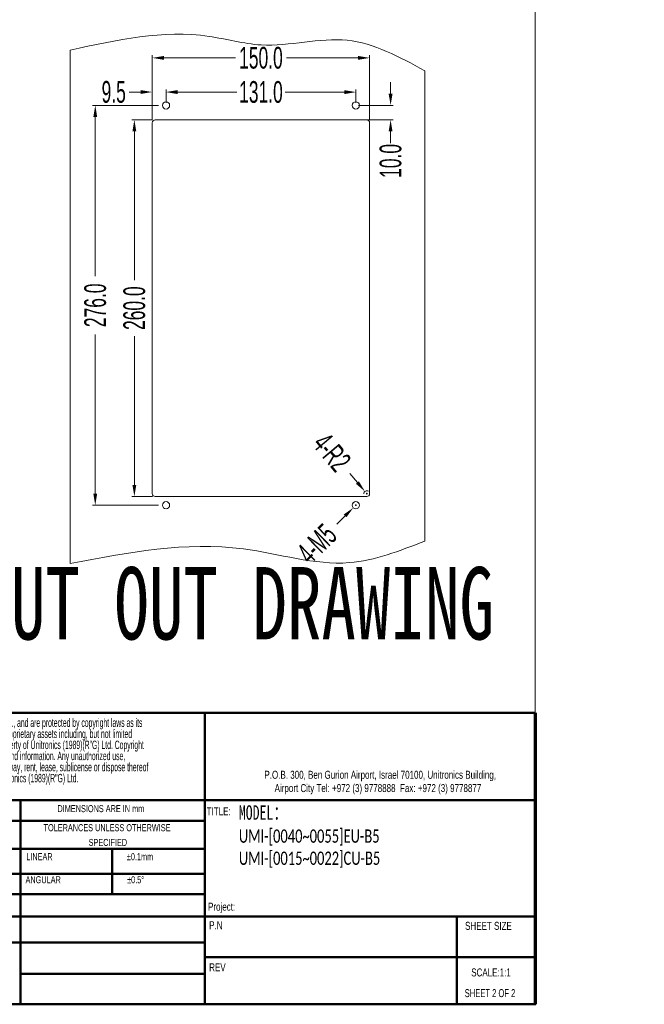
# Model space of a CAD drawing. Header units: millimetres. Extents: x -473 to 23648, y -382 to 1866.
# Tile 127 of 256: x 4182 to 4613, y -382 to 297. Entities that reach past the tile are written whole.
import ezdxf

# ---------------------------------------------------------------- set-up
doc = ezdxf.new("R2010")
doc.units = ezdxf.units.MM
doc.header["$LTSCALE"] = 80
doc.header["$PDMODE"] = 3
doc.header["$PDSIZE"] = 0.3
doc.layers.get('0').update_dxf_attribs({"linetype": 'CONTINUOUS'})
doc.layers.get('DEFPOINTS').update_dxf_attribs({"linetype": 'CONTINUOUS'})
doc.layers.add('SLD-0', color=7, linetype='CONTINUOUS')
doc.styles.add('SLDTEXTSTYLE0', font='TXT', dxfattribs={"width": 0.75})
doc.styles.add('SLDTEXTSTYLE2', font='TXT', dxfattribs={"width": 0.6875})
doc.styles.add('SLDTEXTSTYLE3', font='TXT', dxfattribs={"width": 0.482098})
doc.styles.get("Standard").update_dxf_attribs({"font": 'technic_.ttf', "width": 0.7})
doc.dimstyles.get("Standard").update_dxf_attribs({"dimtxt": 3, "dimasz": 3, "dimexe": 0.18, "dimexo": 0.0625, "dimgap": 0.09, "dimtad": 1, "dimdsep": 46, "dimtxsty": 'STANDARD', "dimcen": 0.09, "dimadec": 0, "dimazin": 0, "dimtol": 1, "dimtp": 0.01, "dimtm": 0.01, "dimtfac": 1, "dimtofl": 0, "dimtmove": 0, "dimatfit": 3, "dimfxl": 1, "dimtolj": 1, "dimarcsym": 0})

# ---------------------------------------------------------------- blocks, each defined once
blk = doc.blocks.new('*D21')
at = {"color": 0, "lineweight": 0, "transparency": 16777216}
for p, q in [((4277.87, 238.02), (4232.47, 238.02)), ((4234.27, 230.02), (4234.27, 120.23)), ((4234.27, -29.98), (4234.27, 79.8)), ((4277.87, -37.98), (4232.47, -37.98))]:
    blk.add_line(p, q, dxfattribs=at)
for points in [[(4235.6, 230.02), (4232.93, 230.02), (4234.27, 238.02)], [(4232.93, -29.98), (4235.6, -29.98), (4234.27, -37.98)]]:
    blk.add_solid(points, dxfattribs=at)
at = {"layer": 'DEFPOINTS', "color": 0, "lineweight": 0, "transparency": 16777216}
for p in [(4279.67, 238.02), (4234.27, -37.98), (4279.67, -37.98)]:
    blk.add_point(p, dxfattribs=at)
at = {"color": 0, "lineweight": 0, "transparency": 16777216, "insert": (4234.27, 100.02), "char_height": 15, "attachment_point": 5, "rotation": 90}
blk.add_mtext('\\A1;276.0', dxfattribs=at)
blk = doc.blocks.new('*D22')
at = {"color": 0, "lineweight": 0, "transparency": 16777216}
for p, q in [((4273.79, 228.05), (4259.45, 228.05)), ((4261.25, 220.05), (4261.25, 117.39)), ((4261.25, -23.95), (4261.25, 78.71)), ((4273.79, -31.95), (4259.45, -31.95))]:
    blk.add_line(p, q, dxfattribs=at)
for points in [[(4262.59, 220.05), (4259.92, 220.05), (4261.25, 228.05)], [(4259.92, -23.95), (4262.59, -23.95), (4261.25, -31.95)]]:
    blk.add_solid(points, dxfattribs=at)
at = {"layer": 'DEFPOINTS', "color": 0, "lineweight": 0, "transparency": 16777216}
for p in [(4275.59, 228.05), (4261.25, -31.95), (4275.59, -31.95)]:
    blk.add_point(p, dxfattribs=at)
at = {"color": 0, "lineweight": 0, "transparency": 16777216, "insert": (4261.25, 98.05), "char_height": 15, "attachment_point": 5, "rotation": 90}
blk.add_mtext('\\A1;260.0', dxfattribs=at)
blk = doc.blocks.new('*D23')
at = {"color": 0, "lineweight": 0, "transparency": 16777216}
for p, q in [((4283.09, 239.82), (4283.09, 248.98)), ((4291.09, 247.18), (4331.87, 247.18)), ((4406.09, 247.18), (4365.3, 247.18)), ((4414.09, 239.82), (4414.09, 248.98))]:
    blk.add_line(p, q, dxfattribs=at)
for points in [[(4291.09, 248.52), (4291.09, 245.85), (4283.09, 247.18)], [(4406.09, 245.85), (4406.09, 248.52), (4414.09, 247.18)]]:
    blk.add_solid(points, dxfattribs=at)
at = {"layer": 'DEFPOINTS', "color": 0, "lineweight": 0, "transparency": 16777216}
for p in [(4414.09, 247.18), (4283.09, 238.02), (4414.09, 238.02)]:
    blk.add_point(p, dxfattribs=at)
at = {"color": 0, "lineweight": 0, "transparency": 16777216, "insert": (4348.59, 247.18), "char_height": 15, "attachment_point": 5}
blk.add_mtext('\\A1;131.0', dxfattribs=at)
blk = doc.blocks.new('*D24')
at = {"color": 0, "lineweight": 0, "transparency": 16777216}
for p, q in [((4273.59, 227.85), (4273.59, 272.61)), ((4423.59, 227.85), (4423.59, 272.61)), ((4281.59, 270.81), (4331, 270.81)), ((4415.59, 270.81), (4366.18, 270.81))]:
    blk.add_line(p, q, dxfattribs=at)
for points in [[(4281.59, 272.15), (4281.59, 269.48), (4273.59, 270.81)], [(4415.59, 269.48), (4415.59, 272.15), (4423.59, 270.81)]]:
    blk.add_solid(points, dxfattribs=at)
at = {"layer": 'DEFPOINTS', "color": 0, "lineweight": 0, "transparency": 16777216}
for p in [(4423.59, 270.81), (4273.59, 226.05), (4423.59, 226.05)]:
    blk.add_point(p, dxfattribs=at)
at = {"color": 0, "lineweight": 0, "transparency": 16777216, "insert": (4348.59, 270.81), "char_height": 15, "attachment_point": 5}
blk.add_mtext('\\A1;150.0', dxfattribs=at)
blk = doc.blocks.new('*D25')
at = {"color": 0, "lineweight": 0, "transparency": 16777216}
for p, q in [((4413.59, -37.98), (4414.59, -37.98)), ((4414.09, -38.48), (4414.09, -37.48)), ((4400.9, -50.95), (4406.6, -45.34))]:
    blk.add_line(p, q, dxfattribs=at)
blk.add_solid([(4405.67, -44.39), (4407.54, -46.29), (4412.31, -39.73)], dxfattribs=at)
at = {"layer": 'DEFPOINTS', "color": 0, "lineweight": 0, "transparency": 16777216}
for p in [(4412.31, -39.73), (4415.87, -36.23)]:
    blk.add_point(p, dxfattribs=at)
at = {"color": 0, "lineweight": 0, "transparency": 16777216, "insert": (4387.11, -64.52), "char_height": 15, "width": 108.5782, "attachment_point": 5, "rotation": 44.52912}
blk.add_mtext('\\A1;4-M5', dxfattribs=at)
blk = doc.blocks.new('*D33')
at = {"color": 0, "lineweight": 0, "transparency": 16777216}
for p, q in [((4265.59, 247.24), (4257.59, 247.24)), ((4273.59, 227.85), (4273.59, 249.04)), ((4283.09, 239.82), (4283.09, 249.04)), ((4291.09, 247.24), (4299.09, 247.24))]:
    blk.add_line(p, q, dxfattribs=at)
for points in [[(4265.59, 245.9), (4265.59, 248.57), (4273.59, 247.24)], [(4291.09, 248.57), (4291.09, 245.9), (4283.09, 247.24)]]:
    blk.add_solid(points, dxfattribs=at)
at = {"layer": 'DEFPOINTS', "color": 0, "lineweight": 0, "transparency": 16777216}
for p in [(4273.59, 247.24), (4283.09, 238.02), (4273.59, 226.05)]:
    blk.add_point(p, dxfattribs=at)
at = {"color": 0, "lineweight": 0, "transparency": 16777216, "insert": (4247, 247.24), "char_height": 15, "attachment_point": 5}
blk.add_mtext('\\A1;9.5', dxfattribs=at)
blk = doc.blocks.new('*D34')
at = {"color": 0, "lineweight": 0, "transparency": 16777216}
for p, q in [((4438.04, 246.02), (4438.04, 254.02)), ((4415.89, 238.02), (4439.84, 238.02)), ((4415.89, 228.05), (4439.84, 228.05)), ((4438.04, 220.05), (4438.04, 212.05))]:
    blk.add_line(p, q, dxfattribs=at)
for points in [[(4436.7, 246.02), (4439.37, 246.02), (4438.04, 238.02)], [(4439.37, 220.05), (4436.7, 220.05), (4438.04, 228.05)]]:
    blk.add_solid(points, dxfattribs=at)
at = {"layer": 'DEFPOINTS', "color": 0, "lineweight": 0, "transparency": 16777216}
for p in [(4414.09, 238.02), (4414.09, 228.05), (4438.04, 228.05)]:
    blk.add_point(p, dxfattribs=at)
at = {"color": 0, "lineweight": 0, "transparency": 16777216, "insert": (4438.04, 199.71), "char_height": 15, "attachment_point": 5, "rotation": 90}
blk.add_mtext('\\A1;10.0', dxfattribs=at)
blk = doc.blocks.new('*D35')
at = {"color": 0, "lineweight": 0, "transparency": 16777216}
for p, q in [((4410.01, -16.17), (4415.16, -22.29)), ((4421.09, -29.95), (4422.09, -29.95)), ((4421.59, -30.45), (4421.59, -29.45))]:
    blk.add_line(p, q, dxfattribs=at)
blk.add_arc((4421.59, -29.95), 2, 53.48737, 183.52551, dxfattribs=at)
blk.add_solid([(4414.14, -23.15), (4416.18, -21.44), (4420.3, -28.42)], dxfattribs=at)
at = {"layer": 'DEFPOINTS', "color": 0, "lineweight": 0, "transparency": 16777216}
for p in [(4420.3, -28.42), (4421.59, -29.95)]:
    blk.add_point(p, dxfattribs=at)
at = {"color": 0, "lineweight": 0, "transparency": 16777216, "insert": (4397.57, -1.36), "char_height": 15, "attachment_point": 5, "rotation": 310.03814}
blk.add_mtext('\\A1;4-R2', dxfattribs=at)
blk = doc.blocks.new('SW_NOTE_0')
at = {"layer": 'SLD-0', "color": 0, "char_height": 1.5875, "attachment_point": 1, "style": 'SLDTEXTSTYLE3'}
for s, insert in [('The above constitute the property of Unitronics (1989)(R"G) Ltd., and are protected by copyright laws as its', (0, 2.05)), ('"creation". Unitronics (1989)(R"G) Ltd. retains all rights to its proprietary assets including, but not limited', (0, -0.04)), ('to the drawings, sketches and drafts, and shall remain the property of Unitronics (1989)(R"G) Ltd. Copyright', (0, -2.12)), ('protection claimed includes all forms and matters of materials and information. Any unauthorized use,', (0, -4.2)), ('copying, quoting, sale, distribution, transfer, assignment, giveaway, rent, lease, sublicense or dispose thereof', (0, -6.29)), ('are strictly prohibited without prior written permission from Unitronics (1989)(R"G) Ltd.', (0, -8.37))]:
    blk.add_mtext(s, dxfattribs=dict(at, insert=insert))
blk = doc.blocks.new('SW_NOTE_1')
at = {"layer": 'SLD-0', "color": 0, "attachment_point": 2, "style": 'SLDTEXTSTYLE0'}
for s, insert, char_height in [('TOLERANCES UNLESS OTHERWISE', (13.54, 1.71), 1.3229), ('SPECIFIED', (13.69, -1.06), 1.323)]:
    blk.add_mtext(s, dxfattribs=dict(at, insert=insert, char_height=char_height))
blk = doc.blocks.new('SW_NOTE_2')
at = {"color": 0, "linetype": 'Continuous', "lineweight": 0, "char_height": 1.5, "attachment_point": 2, "style": 'SLDTEXTSTYLE0'}
for s, insert in [('P.O.B. 300, Ben Gurion Airport, Israel 70100, Unitronics Building,', (29.41, 1.93)), ('Airport City Tel: +972 (3) 9778888  Fax: +972 (3) 9778877', (28.99, -0.57))]:
    blk.add_mtext(s, dxfattribs=dict(at, insert=insert))

msp = doc.modelspace()

# ---------------------------------------------------------------- linework, layer by layer
at = {"lineweight": 0}
for p, q in [((4537.836, -382.445), (4537.836, 647.262)), ((4217.056, 276.182), (4217.056, -78.284)), ((4461.593, 261.977), (4461.593, -62.725)), ((2110.224, -382.445), (4537.836, -382.445))]:
    msp.add_line(p, q, dxfattribs=at)
at = {"color": 0, "linetype": 'Continuous', "lineweight": 0}
for p, q in [((4273.589, -29.95), (4273.589, 226.05)), ((4275.589, 228.05), (4421.589, 228.05)), ((4423.589, -29.95), (4423.589, 226.05)), ((4275.589, -31.95), (4421.589, -31.95))]:
    msp.add_line(p, q, dxfattribs=at)
at = {"color": 7, "linetype": 'Continuous', "lineweight": 50}
for p, q in [((4039.46, -181.234), (4537.836, -181.234)), ((4309.8, -181.234), (4309.8, -382.445)), ((4537.836, -241.643), (4039.558, -241.643)), ((4182.705, -382.445), (4182.705, -241.643)), ((4309.8, -255.913), (4039.581, -255.913)), ((4309.8, -275.109), (4039.613, -275.109)), ((4245.928, -275.109), (4245.928, -306.431)), ((4309.8, -292.479), (4039.641, -292.479)), ((4309.8, -306.431), (4039.664, -306.431)), ((4041.652, -321.948), (4537.836, -321.948)), ((4483.674, -382.445), (4483.674, -321.948)), ((4182.705, -339.685), (4039.718, -339.685)), ((4537.836, -349.988), (4309.8, -349.988)), ((4039.787, -382.445), (4538.163, -382.445))]:
    msp.add_line(p, q, dxfattribs=at)
at = {"color": 7, "linetype": 'Continuous', "lineweight": 70}
msp.add_line((4537.836, -181.234), (4537.836, -382.445), dxfattribs=at)
at = {"color": 7, "linetype": 'Continuous', "lineweight": 35}
msp.add_line((4538.001, -241.643), (4537.836, -241.643), dxfattribs=at)
at = {"linetype": 'Continuous', "lineweight": 50}
for p, q in [((4309.8, -339.685), (4182.705, -339.685)), ((4309.8, -361.507), (4182.705, -361.507))]:
    msp.add_line(p, q, dxfattribs=at)
at = {"lineweight": 0}
for centre in [(4283.089, 238.02), (4414.089, 238.02), (4283.089, -37.98), (4414.089, -37.98)]:
    msp.add_circle(centre, 2.5, dxfattribs=at)
at = {"color": 0, "linetype": 'Continuous', "lineweight": 0}
for centre, start, end in [((4275.589, 226.05), 90, 180), ((4421.589, 226.05), 0, 90), ((4275.589, -29.95), 180, 270), ((4421.589, -29.95), 270, 0)]:
    msp.add_arc(centre, 2, start, end, dxfattribs=at)
at = {"lineweight": 0}
for points, knots in [([(4217.056, 276.182), (4249.132, 283.248), (4293.325, 292.984), (4355.985, 274.823), (4408.583, 290.955), (4444.146, 271.514), (4461.593, 261.977)], [0, 0, 0, 0, 96.1829812, 132.5147291, 192.1280561, 249.5357462, 249.5357462, 249.5357462, 249.5357462]), ([(4217.056, -78.284), (4256.801, -70.591), (4320.982, -58.169), (4403.655, -85.43), (4444.349, -69.483), (4461.593, -62.725)], [0, 0, 0, 0, 119.8221865, 193.4913703, 247.6632785, 247.6632785, 247.6632785, 247.6632785])]:
    msp.add_open_spline(points, degree=3, knots=knots, dxfattribs=at)

# ---------------------------------------------------------------- block references
at = {"color": 7, "linetype": 'Continuous', "lineweight": 0, "xscale": 3.67488, "yscale": 3.67488, "zscale": 3.67488}
msp.add_blockref('SW_NOTE_2', (4322.787, -228.344), dxfattribs=at)
at = {"layer": 'SLD-0', "xscale": 3.67488, "yscale": 3.67488, "zscale": 3.67488}
for name, p in [('SW_NOTE_0', (4044.319, -192.647)), ('SW_NOTE_1', (4192.635, -264.385))]:
    msp.add_blockref(name, p, dxfattribs=at)

# ---------------------------------------------------------------- texts
at = {"lineweight": 0, "attachment_point": 1}
for s, insert, char_height, width in [('{\\fSimSun|b0|i0|c134|p2;FLANGE MOUNTING}', (3729.027, -80.622), 50, 1058.23335), ('{\\fSimSun|b0|i0|c134|p2;CUT OUT DRAWING}', (4152.208, -80.622), 50, 1058.23335), ('{\\fSimSun|b0|i0|c0|p2;MODEL\\fSimSun|b0|i0|c134|p2;：\\fSimSun|b0|i0|c177|p2;\\P\\fCalibri|b0|i0|c0|p34;\\H0.91667x;UMI-[0040~0055]EU-B5 UMI-[0015~0022]CU-B5}', (4333.345, -245.085), 10, 138.45004)]:
    msp.add_mtext(s, dxfattribs=dict(at, insert=insert, char_height=char_height, width=width))
at = {"color": 7, "linetype": 'Continuous', "lineweight": 0, "attachment_point": 1}
for s, insert, char_height, style in [('TITLE:', (4311.128, -246.472), 5.5123, 'SLDTEXTSTYLE0'), ('P.N', (4312.865, -325.101), 5.5123, 'SLDTEXTSTYLE0'), ('SCALE:1:1', (4493.677, -357.687), 5.5123, 'SLDTEXTSTYLE0'), ('SHEET 2 OF 2', (4489.168, -371.972), 5.51232, 'SLDTEXTSTYLE2')]:
    msp.add_mtext(s, dxfattribs=dict(at, insert=insert, char_height=char_height, style=style))
at = {"layer": 'SLD-0', "attachment_point": 1, "style": 'SLDTEXTSTYLE0'}
for s, insert, char_height in [('DIMENSIONS ARE IN mm', (4208.219, -244.956), 4.86156), ('LINEAR', (4186.658, -278.117), 4.8616), ('±0.1mm', (4256.068, -278.117), 4.8616), ('ANGULAR', (4186.164, -294.022), 4.8616), ('±0.5°', (4256.242, -294.022), 4.8616), ('Project:', (4312.09, -312.323), 5.5123), ('SHEET SIZE', (4489.428, -325.532), 5.5123), ('REV', (4312.865, -354.172), 5.5123)]:
    msp.add_mtext(s, dxfattribs=dict(at, insert=insert, char_height=char_height))

# ---------------------------------------------------------------- dimensions: what is measured, and where the dimension line sits
at = {"color": 3, "lineweight": 0}
for base, p1, p2, picture, middle in [((4423.589, 270.814), (4273.589, 226.05), (4423.589, 226.05), '*D24', (4348.589, 270.814)), ((4273.589, 247.237), (4283.089, 238.02), (4273.589, 226.05), '*D33', (4246.999, 247.237)), ((4414.089, 247.182), (4283.089, 238.02), (4414.089, 238.02), '*D23', (4348.589, 247.182))]:
    dim = msp.add_linear_dim(base=base, p1=p1, p2=p2, dimstyle='STANDARD', override={"dimtxt": 15, "dimasz": 8, "dimexe": 1.8, "dimexo": 1.8, "dimtad": 0, "dimdec": 1, "dimzin": 0, "dimdsep": 0, "dimcen": 0.5, "dimtol": 0, "dimtdec": 4, "dimtzin": 0, "dimlwd": 0, "dimlwe": 0}, dxfattribs=at)
    dim.commit()
    dim.dimension.update_dxf_attribs({"geometry": picture, "text_midpoint": middle, "dimtype": 160})
for base, p1, p2, picture, middle in [((4438.035, 228.05), (4414.089, 238.02), (4414.089, 228.05), '*D34', (4438.035, 199.71)), ((4234.267, -37.98), (4279.674, 238.02), (4279.674, -37.98), '*D21', (4234.267, 100.02)), ((4261.253, -31.95), (4275.589, 228.05), (4275.589, -31.95), '*D22', (4261.253, 98.05))]:
    dim = msp.add_linear_dim(base=base, p1=p1, p2=p2, angle=90, dimstyle='STANDARD', override={"dimtxt": 15, "dimasz": 8, "dimexe": 1.8, "dimexo": 1.8, "dimtad": 0, "dimdec": 1, "dimzin": 0, "dimdsep": 0, "dimcen": 0.5, "dimtol": 0, "dimtdec": 4, "dimtzin": 0, "dimlwd": 0, "dimlwe": 0}, dxfattribs=at)
    dim.commit()
    dim.dimension.update_dxf_attribs({"geometry": picture, "text_midpoint": middle, "dimtype": 160})
dim = msp.add_radius_dim(center=(4421.589, -29.95), mpoint=(4420.302, -28.419), text='4-R2', dimstyle='STANDARD', override={"dimtxt": 15, "dimasz": 8, "dimexe": 1.8, "dimexo": 1.8, "dimtad": 0, "dimdec": 1, "dimzin": 0, "dimdsep": 0, "dimcen": 0.5, "dimtol": 0, "dimtdec": 4, "dimtzin": 0, "dimlwd": 0, "dimlwe": 0}, dxfattribs=at)
dim.commit()
dim.dimension.update_dxf_attribs({"geometry": '*D35', "text_midpoint": (4399.506, -14.982), "dimtype": 164})
dim = msp.add_diameter_dim_2p(p1=(4415.871, -36.227), p2=(4412.307, -39.733), text='4-M5', dimstyle='STANDARD', override={"dimtxt": 15, "dimasz": 8, "dimexe": 1.8, "dimexo": 1.8, "dimtad": 0, "dimdec": 1, "dimzin": 0, "dimdsep": 0, "dimcen": 0.5, "dimtol": 0, "dimtdec": 4, "dimtzin": 0, "dimlwd": 0, "dimlwe": 0}, dxfattribs=at)
dim.commit()
dim.dimension.update_dxf_attribs({"geometry": '*D25', "text_midpoint": (4387.113, -64.516)})

doc.saveas('drawing.dxf')
